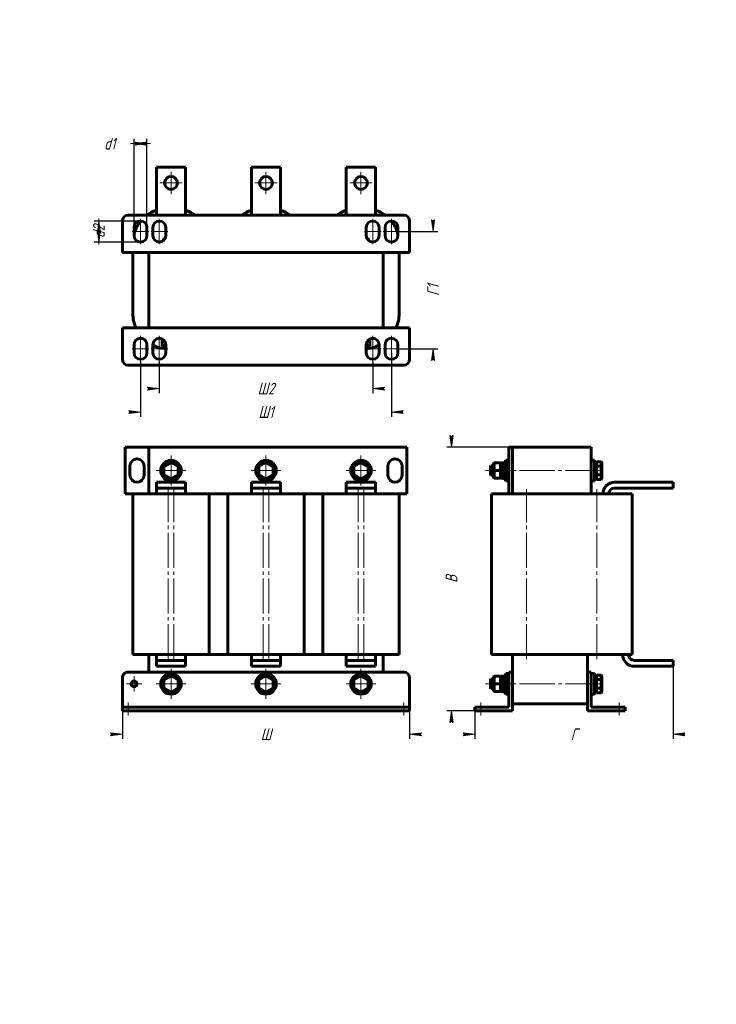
# Model space of a CAD drawing. Header units: millimetres. Extents: x 0 to 297, y 0 to 420.
import ezdxf

# ---------------------------------------------------------------- set-up
doc = ezdxf.new("R2010")
doc.units = ezdxf.units.MM
for name, pattern in [('K5LT_AXLED', [19.5, 15, -1.5, 1.5, -1.5]), ('K5LT_BASIC', [0]), ('K5LT_THIN', [0])]:
    doc.linetypes.add(name, pattern=pattern)
doc.layers.add('Системный слой', color=7, linetype='Continuous')
doc.styles.add('KDIMTEXTSTYLE', font='GOST_AU.SHX', dxfattribs={"width": 0.96, "oblique": 15, "height": 5})
doc.dimstyles.new('KDIMSTYLE (0.50)', dxfattribs={"dimtxt": 5, "dimasz": 1, "dimexe": 2, "dimexo": 0, "dimgap": 1, "dimtad": 1, "dimlfac": 2, "dimtxsty": 'KDIMTEXTSTYLE', "dimsah": 1, "dimcen": 0, "dimdle": 1, "dimadec": 0, "dimazin": 0, "dimtfac": 0.667, "dimtmove": 0, "dimatfit": 3, "dimfxl": 1, "dimtvp": 1, "dimtolj": 1, "dimtzin": 0, "dimarcsym": 0})

# ---------------------------------------------------------------- blocks, each defined once
blk = doc.blocks.new('U0')
at = {"layer": 'Системный слой', "color": 150, "linetype": 'K5LT_BASIC', "lineweight": 60, "true_color": 0x0080ff}
for p, q in [((80.76019879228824, 217.6789287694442), (88.76019879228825, 217.6789287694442)), ((121.2601987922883, 217.6789287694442), (129.2601987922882, 217.6789287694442)), ((161.7601987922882, 217.6789287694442), (165.0101987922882, 217.6789287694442))]:
    blk.add_line(p, q, dxfattribs=at)
blk = doc.blocks.new('U1')
at = {"layer": 'Системный слой', "color": 150, "linetype": 'K5LT_BASIC', "lineweight": 60, "true_color": 0x0080ff}
for p, q in [((80.76019879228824, 149.1789287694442), (88.76019879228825, 149.1789287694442)), ((121.2601987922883, 149.1789287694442), (129.2601987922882, 149.1789287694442))]:
    blk.add_line(p, q, dxfattribs=at)
blk = doc.blocks.new('U2')
at = {"layer": 'Системный слой', "color": 30, "linetype": 'K5LT_AXLED', "lineweight": 18, "true_color": 0xff8000}
for q in [(48.76019879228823, 139.9289287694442), (45.51019879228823, 136.6789287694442), (52.01019879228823, 136.6789287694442), (48.76019879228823, 133.4289287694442)]:
    blk.add_line((48.76019879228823, 136.6789287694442), q, dxfattribs=at)
blk = doc.blocks.new('U3')
at = {"layer": 'Системный слой', "color": 30, "linetype": 'K5LT_AXLED', "lineweight": 18, "true_color": 0xff8000}
for q in [(64.5101987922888, 143.0539287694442), (58.13519879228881, 136.6789287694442), (70.8851987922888, 136.6789287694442), (64.5101987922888, 130.3039287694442)]:
    blk.add_line((64.5101987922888, 136.6789287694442), q, dxfattribs=at)
blk = doc.blocks.new('U4')
at = {"layer": 'Системный слой', "color": 30, "linetype": 'K5LT_AXLED', "lineweight": 18, "true_color": 0xff8000}
for q in [(64.51019879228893, 234.0539287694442), (58.13519879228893, 227.6789287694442), (70.88519879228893, 227.6789287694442), (64.51019879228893, 221.3039287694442)]:
    blk.add_line((64.51019879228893, 227.6789287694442), q, dxfattribs=at)
blk = doc.blocks.new('U5')
at = {"layer": 'Системный слой', "color": 30, "linetype": 'K5LT_AXLED', "lineweight": 18, "true_color": 0xff8000}
for q in [(105.0101987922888, 143.0539287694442), (98.63519879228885, 136.6789287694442), (111.3851987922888, 136.6789287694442), (105.0101987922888, 130.3039287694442)]:
    blk.add_line((105.0101987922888, 136.6789287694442), q, dxfattribs=at)
blk = doc.blocks.new('U6')
at = {"layer": 'Системный слой', "color": 30, "linetype": 'K5LT_AXLED', "lineweight": 18, "true_color": 0xff8000}
for q in [(105.010198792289, 234.0539287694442), (98.63519879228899, 227.6789287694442), (111.385198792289, 227.6789287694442), (105.010198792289, 221.3039287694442)]:
    blk.add_line((105.010198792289, 227.6789287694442), q, dxfattribs=at)
blk = doc.blocks.new('U7')
at = {"layer": 'Системный слой', "color": 30, "linetype": 'K5LT_AXLED', "lineweight": 18, "true_color": 0xff8000}
for q in [(145.5101987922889, 143.0539287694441), (139.1351987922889, 136.6789287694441), (151.8851987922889, 136.6789287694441), (145.5101987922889, 130.3039287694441)]:
    blk.add_line((145.5101987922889, 136.6789287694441), q, dxfattribs=at)
blk = doc.blocks.new('U8')
at = {"layer": 'Системный слой', "color": 30, "linetype": 'K5LT_AXLED', "lineweight": 18, "true_color": 0xff8000}
for q in [(145.510198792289, 234.0539287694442), (139.135198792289, 227.6789287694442), (151.885198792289, 227.6789287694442), (145.510198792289, 221.3039287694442)]:
    blk.add_line((145.510198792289, 227.6789287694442), q, dxfattribs=at)
blk = doc.blocks.new('KDIMARROW_01')
at = {"layer": 'Системный слой'}
blk.add_hatch(color=0, dxfattribs=at).paths.add_polyline_path([(0, 0), (-5, 0.658262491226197), (-4.5, 5.51091059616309e-16), (-5, -0.6582624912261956)])
at = {"layer": 'Системный слой', "color": 0, "linetype": 'K5LT_THIN', "lineweight": 18}
for p, q in [((-4.5, 5.51091059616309e-16), (-5, 0.658262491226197)), ((-5, 0.658262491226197), (0, 0)), ((0, 0), (-5, -0.6582624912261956)), ((-5, -0.6582624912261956), (-4.5, 5.51091059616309e-16)), ((0, 0), (-1, 0))]:
    blk.add_line(p, q, dxfattribs=at)
blk = doc.blocks.new('U9')
at = {"layer": 'Системный слой', "color": 150, "linetype": 'K5LT_BASIC', "lineweight": 60, "true_color": 0x0080ff}
for p, q in [((205.4080785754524, 139.7600071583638), (205.311592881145, 139.4261073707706)), ((205.9491207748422, 140.0514875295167), (205.4080785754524, 139.7600071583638)), ((206.4840670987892, 139.7278587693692), (205.9491207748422, 140.0514875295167)), ((206.5615928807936, 139.4260863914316), (206.4840670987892, 139.7278587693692))]:
    blk.add_line(p, q, dxfattribs=at)
blk = doc.blocks.new('U10')
at = {"layer": 'Системный слой', "color": 150, "linetype": 'K5LT_BASIC', "lineweight": 60, "true_color": 0x0080ff}
for p, q in [((205.4080785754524, 139.7600071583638), (205.311592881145, 139.4261073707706)), ((205.9491207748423, 140.0514875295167), (205.4080785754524, 139.7600071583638)), ((206.4840670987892, 139.7278587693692), (205.9491207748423, 140.0514875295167)), ((206.5615928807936, 139.4260863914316), (206.4840670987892, 139.7278587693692))]:
    blk.add_line(p, q, dxfattribs=at)
blk = doc.blocks.new('U11')
at = {"layer": 'Системный слой', "color": 150, "linetype": 'K5LT_BASIC', "lineweight": 60, "true_color": 0x0080ff}
for p, q in [((205.9491207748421, 231.0514875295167), (205.4080785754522, 230.7600071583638)), ((206.484067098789, 230.7278587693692), (205.9491207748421, 231.0514875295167)), ((205.4080785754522, 230.7600071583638), (205.3115928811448, 230.4261073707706)), ((206.5615928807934, 230.4260863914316), (206.484067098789, 230.7278587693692))]:
    blk.add_line(p, q, dxfattribs=at)
blk = doc.blocks.new('U12')
at = {"layer": 'Системный слой', "color": 150, "linetype": 'K5LT_BASIC', "lineweight": 60, "true_color": 0x0080ff}
for p, q in [((205.9491207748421, 231.0514875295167), (205.4080785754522, 230.7600071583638)), ((206.484067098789, 230.7278587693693), (205.9491207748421, 231.0514875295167)), ((205.4080785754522, 230.7600071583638), (205.3115928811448, 230.4261073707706)), ((206.5615928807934, 230.4260863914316), (206.484067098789, 230.7278587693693))]:
    blk.add_line(p, q, dxfattribs=at)
blk = doc.blocks.new('U13')
at = {"layer": 'Системный слой', "color": 150, "linetype": 'K5LT_BASIC', "lineweight": 60, "true_color": 0x0080ff}
for p, q in [((201.1115928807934, 217.6789287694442), (208.6115928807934, 217.6789287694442)), ((210.1115928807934, 217.6789287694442), (216.1115928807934, 217.6789287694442))]:
    blk.add_line(p, q, dxfattribs=at)
blk = doc.blocks.new('U14')
at = {"layer": 'Системный слой', "color": 150, "linetype": 'K5LT_BASIC', "lineweight": 60, "true_color": 0x0080ff}
for start, end in [(53.13010235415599, 70.52877936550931), (14.83511158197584, 39.27914727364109)]:
    blk.add_arc((146.7601987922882, 324.6259179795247), 15, start, end, dxfattribs=at)
blk = doc.blocks.new('U15')
at = {"layer": 'Системный слой', "color": 150, "linetype": 'K5LT_BASIC', "lineweight": 60, "true_color": 0x0080ff}
for start, end in [(336.4218215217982, 0), (309.9124966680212, 313.2202426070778), (273.8225537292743, 295.6792886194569)]:
    blk.add_arc((146.7601987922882, 294.6259179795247), 15, start, end, dxfattribs=at)
blk = doc.blocks.new('U16')
at = {"layer": 'Системный слой', "color": 150, "linetype": 'K5LT_BASIC', "lineweight": 60, "true_color": 0x0080ff}
for start, end in [(109.4712206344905, 126.869897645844), (140.7208527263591, 165.1648884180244)]:
    blk.add_arc((63.26019879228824, 324.6259179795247), 15, start, end, dxfattribs=at)
blk = doc.blocks.new('U17')
at = {"layer": 'Системный слой', "color": 150, "linetype": 'K5LT_BASIC', "lineweight": 60, "true_color": 0x0080ff}
for start, end in [(180, 203.5781784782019), (226.7797573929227, 230.0875033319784), (244.3207113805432, 266.1774462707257)]:
    blk.add_arc((63.26019879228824, 294.6259179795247), 15, start, end, dxfattribs=at)
blk = doc.blocks.new('U18')
at = {"layer": 'Системный слой', "color": 30, "linetype": 'K5LT_AXLED', "lineweight": 18, "true_color": 0xff8000}
for q in [(64.51019879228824, 355.1259179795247), (59.76019879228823, 350.3759179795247), (69.26019879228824, 350.3759179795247), (64.51019879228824, 345.6259179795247)]:
    blk.add_line((64.51019879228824, 350.3759179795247), q, dxfattribs=at)
blk = doc.blocks.new('U19')
at = {"layer": 'Системный слой', "color": 30, "linetype": 'K5LT_AXLED', "lineweight": 18, "true_color": 0xff8000}
for q in [(105.0101987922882, 355.1259179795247), (100.2601987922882, 350.3759179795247), (109.7601987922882, 350.3759179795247), (105.0101987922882, 345.6259179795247)]:
    blk.add_line((105.0101987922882, 350.3759179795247), q, dxfattribs=at)
blk = doc.blocks.new('U20')
at = {"layer": 'Системный слой', "color": 30, "linetype": 'K5LT_AXLED', "lineweight": 18, "true_color": 0xff8000}
for q in [(145.5101987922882, 355.1259179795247), (140.7601987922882, 350.3759179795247), (150.2601987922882, 350.3759179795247), (145.5101987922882, 345.6259179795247)]:
    blk.add_line((145.5101987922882, 350.3759179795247), q, dxfattribs=at)
blk = doc.blocks.new('KDIMARROW_02')
at = {"layer": 'Системный слой'}
blk.add_hatch(color=0, dxfattribs=at).paths.add_polyline_path([(4.5, -5.51091059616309e-16), (5, 0.6582624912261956), (0, 0), (5, -0.658262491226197)])
at = {"layer": 'Системный слой', "color": 0, "linetype": 'K5LT_THIN', "lineweight": 18}
for p, q in [((0, 0), (-1, 0)), ((5, 0.6582624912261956), (0, 0)), ((0, 0), (5, -0.658262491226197)), ((0, 0), (7, -8.572527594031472e-16)), ((4.5, -5.51091059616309e-16), (5, 0.6582624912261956)), ((5, -0.658262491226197), (4.5, -5.51091059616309e-16))]:
    blk.add_line(p, q, dxfattribs=at)

msp = doc.modelspace()

# ---------------------------------------------------------------- linework, layer by layer
at = {"layer": 'Системный слой', "color": 150, "linetype": 'K5LT_BASIC', "lineweight": 60, "true_color": 0x0080ff}
for p, q in [((58.26019879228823, 357.1259179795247), (70.76019879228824, 357.1259179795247)), ((58.26019879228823, 340.6259179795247), (58.26019879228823, 357.1259179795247)), ((70.76019879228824, 357.1259179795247), (70.76019879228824, 340.6259179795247)), ((98.76019879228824, 357.1259179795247), (111.2601987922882, 357.1259179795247)), ((98.76019879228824, 340.6259179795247), (98.76019879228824, 357.1259179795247)), ((111.2601987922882, 357.1259179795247), (111.2601987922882, 340.6259179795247)), ((139.2601987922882, 357.1259179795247), (151.7601987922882, 357.1259179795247)), ((139.2601987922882, 340.6259179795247), (139.2601987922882, 357.1259179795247)), ((151.7601987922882, 357.1259179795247), (151.7601987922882, 340.6259179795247)), ((58.26019879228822, 336.6259179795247), (58.26019879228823, 340.6259179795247)), ((70.76019879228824, 340.6259179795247), (70.76019879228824, 336.6259179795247)), ((98.76019879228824, 336.6259179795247), (98.76019879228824, 340.6259179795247)), ((111.2601987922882, 340.6259179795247), (111.2601987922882, 336.6259179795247)), ((139.2601987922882, 336.6259179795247), (139.2601987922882, 340.6259179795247)), ((151.7601987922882, 340.6259179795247), (151.7601987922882, 336.6259179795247)), ((46.26019879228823, 336.6259179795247), (163.7601987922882, 336.6259179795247)), ((43.76019879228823, 320.6259179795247), (43.76019879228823, 334.1259179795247)), ((166.2601987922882, 334.1259179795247), (166.2601987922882, 320.6259179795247)), ((48.76019879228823, 327.8759179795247), (48.76019879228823, 331.3759179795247)), ((54.26019879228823, 331.3759179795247), (54.26019879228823, 327.8759179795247)), ((56.76019879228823, 327.8759179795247), (56.76019879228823, 331.3759179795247)), ((62.26019879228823, 331.3759179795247), (62.26019879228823, 327.8759179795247)), ((147.7601987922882, 327.8759179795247), (147.7601987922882, 331.3759179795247)), ((153.2601987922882, 331.3759179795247), (153.2601987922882, 327.8759179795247)), ((155.7601987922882, 327.8759179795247), (155.7601987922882, 331.3759179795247)), ((161.2601987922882, 331.3759179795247), (161.2601987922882, 327.8759179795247)), ((61.26019879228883, 326.4259179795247), (61.51019879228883, 326.6759179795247)), ((61.26019879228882, 325.7545976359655), (61.26019879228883, 326.4259179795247)), ((61.26019879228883, 326.4259179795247), (61.84686308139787, 326.4259179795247)), ((61.51019879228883, 326.6759179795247), (61.98456739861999, 326.6759179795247)), ((148.0358301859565, 326.6759179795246), (148.5101987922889, 326.6759179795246)), ((148.1735345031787, 326.4259179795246), (148.7601987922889, 326.4259179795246)), ((148.7601987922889, 326.4259179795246), (148.5101987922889, 326.6759179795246)), ((148.7601987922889, 325.7545976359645), (148.7601987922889, 326.4259179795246)), ((166.2601987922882, 320.6259179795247), (43.76019879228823, 320.6259179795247)), ((48.26019879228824, 294.6259179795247), (48.26019879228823, 320.6259179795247)), ((55.01019879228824, 288.6259179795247), (55.01019879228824, 320.6259179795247)), ((155.0101987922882, 320.6259179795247), (155.0101987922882, 288.6259179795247)), ((161.7601987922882, 320.6259179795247), (161.7601987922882, 294.6259179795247)), ((43.76019879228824, 288.6259179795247), (166.2601987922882, 288.6259179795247)), ((43.76019879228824, 275.1259179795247), (43.76019879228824, 288.6259179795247)), ((166.2601987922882, 288.6259179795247), (166.2601987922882, 275.1259179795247)), ((60.75742204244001, 283.5759179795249), (60.93386319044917, 283.7287204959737)), ((60.75742204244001, 280.8259179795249), (60.75742204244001, 283.5759179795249)), ((60.75742204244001, 283.5759179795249), (61.16019879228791, 283.5759179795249)), ((148.8601987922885, 283.5759179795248), (149.2629755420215, 283.5759179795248)), ((149.2629755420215, 283.5759179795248), (149.0865343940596, 283.7287204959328)), ((149.2629755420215, 280.8259179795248), (149.2629755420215, 283.5759179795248)), ((48.76019879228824, 277.8759179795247), (48.76019879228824, 281.3759179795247)), ((54.26019879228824, 281.3759179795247), (54.26019879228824, 277.8759179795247)), ((56.76019879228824, 277.8759179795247), (56.76019879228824, 281.3759179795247)), ((60.75742204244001, 280.8259179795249), (62.26019879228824, 280.8259179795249)), ((60.75742204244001, 280.8259179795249), (61.04609717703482, 280.5759179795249)), ((61.04609717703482, 280.5759179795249), (62.26019879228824, 280.5759179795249)), ((62.26019879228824, 281.3759179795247), (62.26019879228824, 277.8759179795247)), ((147.7601987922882, 277.8759179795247), (147.7601987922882, 281.3759179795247)), ((147.7601987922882, 280.8259179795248), (149.2629755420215, 280.8259179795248)), ((147.7601987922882, 280.5759179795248), (148.9743004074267, 280.5759179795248)), ((149.2629755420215, 280.8259179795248), (148.9743004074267, 280.5759179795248)), ((153.2601987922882, 281.3759179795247), (153.2601987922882, 277.8759179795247)), ((155.7601987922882, 277.8759179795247), (155.7601987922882, 281.3759179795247)), ((161.2601987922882, 281.3759179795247), (161.2601987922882, 277.8759179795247)), ((163.7601987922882, 272.6259179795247), (46.26019879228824, 272.6259179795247)), ((45.01019879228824, 237.6789287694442), (55.01019879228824, 237.6789287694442)), ((45.01019879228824, 217.6789287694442), (45.01019879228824, 237.6789287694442)), ((55.01019879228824, 237.6789287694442), (165.0101987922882, 237.6789287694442)), ((55.01019879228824, 217.6789287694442), (55.01019879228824, 237.6789287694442)), ((165.0101987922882, 217.6789287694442), (165.0101987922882, 237.6789287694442)), ((208.6115928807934, 217.6789287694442), (208.6115928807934, 237.6789287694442)), ((208.6115928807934, 237.6789287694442), (210.1115928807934, 237.6789287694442)), ((210.1115928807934, 237.6789287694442), (243.6115928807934, 237.6789287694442)), ((210.1115928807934, 217.6789287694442), (210.1115928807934, 237.6789287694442)), ((243.6115928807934, 217.6789287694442), (243.6115928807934, 237.6789287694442)), ((64.51019879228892, 231.4317055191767), (61.26019879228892, 229.5553171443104)), ((64.51019879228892, 231.1430303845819), (61.51019879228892, 229.4109795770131)), ((67.76019879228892, 229.5553171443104), (64.51019879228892, 231.4317055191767)), ((64.51019879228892, 231.4317055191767), (64.51019879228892, 231.1430303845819)), ((67.51019879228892, 229.4109795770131), (64.51019879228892, 231.1430303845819)), ((105.010198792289, 231.4317055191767), (101.760198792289, 229.5553171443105)), ((105.010198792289, 231.1430303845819), (102.010198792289, 229.4109795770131)), ((108.260198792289, 229.5553171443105), (105.010198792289, 231.4317055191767)), ((105.010198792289, 231.4317055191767), (105.010198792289, 231.1430303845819)), ((108.010198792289, 229.4109795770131), (105.010198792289, 231.1430303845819)), ((145.510198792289, 231.4317055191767), (142.260198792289, 229.5553171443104)), ((145.510198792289, 231.1430303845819), (142.510198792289, 229.4109795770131)), ((148.760198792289, 229.5553171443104), (145.510198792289, 231.4317055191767)), ((145.510198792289, 231.4317055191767), (145.510198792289, 231.1430303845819)), ((148.510198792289, 229.4109795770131), (145.510198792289, 231.1430303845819)), ((206.5615928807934, 231.5789287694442), (207.2115928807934, 231.5789287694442)), ((206.5615928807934, 231.5789287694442), (206.5615928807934, 223.7789287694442)), ((207.2115928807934, 232.0539287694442), (208.6115928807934, 232.0539287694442)), ((207.2115928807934, 232.0539287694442), (207.2115928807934, 223.3039287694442)), ((243.6115928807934, 232.0539287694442), (245.0115928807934, 232.0539287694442)), ((245.0115928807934, 232.0539287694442), (245.0115928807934, 223.3039287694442)), ((245.0115928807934, 231.5789287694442), (245.6615928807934, 231.5789287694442)), ((245.6615928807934, 231.5789287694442), (245.6615928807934, 223.7789287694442)), ((245.9115928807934, 231.4317055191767), (245.6615928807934, 231.1430303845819)), ((245.9115928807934, 231.4317055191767), (247.9115928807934, 231.4317055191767)), ((245.9115928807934, 231.4317055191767), (245.9115928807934, 229.5553171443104)), ((247.9115928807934, 231.4317055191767), (247.9115928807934, 229.5553171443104)), ((247.9115928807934, 231.4317055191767), (248.1615928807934, 231.1430303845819)), ((248.1615928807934, 231.1430303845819), (248.1615928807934, 229.4109795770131)), ((47.01019879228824, 229.6789287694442), (47.01019879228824, 225.6789287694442)), ((53.01019879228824, 225.6789287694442), (53.01019879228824, 229.6789287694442)), ((61.26019879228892, 229.5553171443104), (61.26019879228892, 225.8025403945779)), ((61.26019879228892, 229.5553171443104), (61.51019879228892, 229.4109795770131)), ((61.51019879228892, 229.4109795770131), (61.51019879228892, 225.9468779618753)), ((67.76019879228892, 229.5553171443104), (67.51019879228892, 229.4109795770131)), ((67.51019879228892, 225.9468779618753), (67.51019879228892, 229.4109795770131)), ((67.76019879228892, 225.8025403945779), (67.76019879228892, 229.5553171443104)), ((101.760198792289, 229.5553171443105), (101.760198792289, 225.8025403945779)), ((101.760198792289, 229.5553171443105), (102.010198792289, 229.4109795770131)), ((102.010198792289, 229.4109795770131), (102.010198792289, 225.9468779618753)), ((108.260198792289, 229.5553171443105), (108.010198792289, 229.4109795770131)), ((108.010198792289, 225.9468779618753), (108.010198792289, 229.4109795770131)), ((108.260198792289, 225.8025403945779), (108.260198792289, 229.5553171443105)), ((142.260198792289, 229.5553171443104), (142.260198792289, 225.8025403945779)), ((142.260198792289, 229.5553171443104), (142.510198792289, 229.4109795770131)), ((142.510198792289, 229.4109795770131), (142.510198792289, 225.9468779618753)), ((148.760198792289, 229.5553171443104), (148.510198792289, 229.4109795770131)), ((148.510198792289, 225.9468779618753), (148.510198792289, 229.4109795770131)), ((148.760198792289, 225.8025403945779), (148.760198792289, 229.5553171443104)), ((157.0101987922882, 229.6789287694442), (157.0101987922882, 225.6789287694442)), ((163.0101987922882, 225.6789287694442), (163.0101987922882, 229.6789287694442)), ((200.9115928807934, 229.6789287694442), (200.6615928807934, 229.4289287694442)), ((200.6615928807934, 229.4289287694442), (200.6615928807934, 225.9289287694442)), ((200.9115928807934, 229.6789287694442), (202.0615928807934, 229.6789287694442)), ((200.9115928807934, 229.6789287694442), (200.9115928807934, 225.6789287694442)), ((202.3115928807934, 230.9289287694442), (202.0615928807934, 230.6789287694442)), ((202.0615928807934, 230.6789287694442), (202.0615928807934, 227.6789287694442)), ((202.0615928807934, 227.6789287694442), (202.0615928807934, 224.6789287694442)), ((202.3115928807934, 227.6789287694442), (202.0615928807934, 227.6789287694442)), ((202.3115928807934, 230.9289287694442), (205.0615928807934, 230.9289287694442)), ((202.3115928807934, 230.9289287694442), (202.3115928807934, 227.6789287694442)), ((202.3115928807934, 227.6789287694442), (205.0615928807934, 227.6789287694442)), ((202.3115928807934, 227.6789287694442), (202.3115928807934, 224.4289287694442)), ((205.0615928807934, 230.9289287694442), (205.3115928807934, 230.6789287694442)), ((205.0615928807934, 230.9289287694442), (205.0615928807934, 227.6789287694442)), ((205.0615928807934, 227.6789287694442), (205.3115928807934, 227.6789287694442)), ((205.0615928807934, 227.6789287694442), (205.0615928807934, 224.4289287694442)), ((205.3115928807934, 230.6789287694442), (205.3115928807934, 227.6789287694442)), ((205.3115928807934, 227.6789287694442), (205.3115928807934, 224.6789287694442)), ((245.9115928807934, 229.5553171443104), (245.6615928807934, 229.4109795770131)), ((245.9115928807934, 229.5553171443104), (247.9115928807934, 229.5553171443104)), ((245.9115928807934, 229.5553171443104), (245.9115928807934, 225.8025403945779)), ((247.9115928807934, 229.5553171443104), (247.9115928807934, 225.8025403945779)), ((247.9115928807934, 229.5553171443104), (248.1615928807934, 229.4109795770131)), ((248.1615928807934, 229.4109795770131), (248.1615928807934, 225.9468779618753)), ((58.26019879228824, 222.6789287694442), (70.76019879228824, 222.6789287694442)), ((58.26019879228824, 220.1789287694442), (58.26019879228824, 222.6789287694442)), ((61.26019879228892, 225.8025403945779), (61.51019879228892, 225.9468779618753)), ((61.26019879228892, 225.8025403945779), (64.51019879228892, 223.9261520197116)), ((61.51019879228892, 225.9468779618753), (64.51019879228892, 224.2148271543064)), ((64.51019879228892, 224.2148271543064), (67.51019879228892, 225.9468779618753)), ((64.51019879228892, 223.9261520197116), (67.76019879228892, 225.8025403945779)), ((64.51019879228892, 223.9261520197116), (64.51019879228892, 224.2148271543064)), ((67.76019879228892, 225.8025403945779), (67.51019879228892, 225.9468779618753)), ((70.76019879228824, 220.1789287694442), (70.76019879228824, 222.6789287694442)), ((98.76019879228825, 222.6789287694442), (111.2601987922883, 222.6789287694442)), ((98.76019879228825, 220.1789287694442), (98.76019879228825, 222.6789287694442)), ((101.760198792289, 225.8025403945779), (102.010198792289, 225.9468779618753)), ((101.760198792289, 225.8025403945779), (105.010198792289, 223.9261520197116)), ((102.010198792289, 225.9468779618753), (105.010198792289, 224.2148271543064)), ((105.010198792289, 224.2148271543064), (108.010198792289, 225.9468779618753)), ((105.010198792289, 223.9261520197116), (108.260198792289, 225.8025403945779)), ((105.010198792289, 223.9261520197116), (105.010198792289, 224.2148271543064)), ((108.260198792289, 225.8025403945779), (108.010198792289, 225.9468779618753)), ((111.2601987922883, 220.1789287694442), (111.2601987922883, 222.6789287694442)), ((139.2601987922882, 222.6789287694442), (151.7601987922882, 222.6789287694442)), ((139.2601987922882, 220.1789287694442), (139.2601987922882, 222.6789287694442)), ((142.260198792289, 225.8025403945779), (142.510198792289, 225.9468779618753)), ((142.260198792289, 225.8025403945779), (145.510198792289, 223.9261520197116)), ((142.510198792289, 225.9468779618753), (145.510198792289, 224.2148271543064)), ((145.510198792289, 224.2148271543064), (148.510198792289, 225.9468779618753)), ((145.510198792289, 223.9261520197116), (148.760198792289, 225.8025403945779)), ((145.510198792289, 223.9261520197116), (145.510198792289, 224.2148271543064)), ((148.760198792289, 225.8025403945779), (148.510198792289, 225.9468779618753)), ((151.7601987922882, 220.1789287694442), (151.7601987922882, 222.6789287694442)), ((200.9115928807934, 225.6789287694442), (200.6615928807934, 225.9289287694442)), ((200.9115928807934, 225.6789287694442), (202.0615928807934, 225.6789287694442)), ((202.3115928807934, 224.4289287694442), (202.0615928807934, 224.6789287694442)), ((202.3115928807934, 224.4289287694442), (205.0615928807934, 224.4289287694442)), ((205.0615928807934, 224.4289287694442), (205.3115928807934, 224.6789287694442)), ((206.5615928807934, 223.7789287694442), (207.2115928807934, 223.7789287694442)), ((207.2115928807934, 223.3039287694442), (208.6115928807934, 223.3039287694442)), ((243.6115928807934, 223.3039287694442), (245.0115928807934, 223.3039287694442)), ((245.0115928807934, 223.7789287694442), (245.6615928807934, 223.7789287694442)), ((245.9115928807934, 225.8025403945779), (245.6615928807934, 225.9468779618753)), ((245.9115928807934, 223.9261520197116), (245.6615928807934, 224.2148271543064)), ((245.9115928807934, 225.8025403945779), (247.9115928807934, 225.8025403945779)), ((245.9115928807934, 225.8025403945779), (245.9115928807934, 223.9261520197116)), ((245.9115928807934, 223.9261520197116), (247.9115928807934, 223.9261520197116)), ((247.9115928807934, 225.8025403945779), (248.1615928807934, 225.9468779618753)), ((247.9115928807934, 225.8025403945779), (247.9115928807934, 223.9261520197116)), ((247.9115928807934, 223.9261520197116), (248.1615928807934, 224.2148271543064)), ((248.1615928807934, 225.9468779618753), (248.1615928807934, 224.2148271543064)), ((253.6115928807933, 222.6789287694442), (278.6115928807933, 222.6789287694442)), ((278.6115928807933, 220.1789287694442), (278.6115928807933, 222.6789287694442)), ((58.26019879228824, 220.1789287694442), (70.76019879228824, 220.1789287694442)), ((58.26019879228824, 217.6789287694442), (58.26019879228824, 220.1789287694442)), ((70.76019879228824, 220.1789287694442), (70.76019879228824, 217.6789287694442)), ((98.76019879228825, 220.1789287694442), (111.2601987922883, 220.1789287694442)), ((98.76019879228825, 217.6789287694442), (98.76019879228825, 220.1789287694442)), ((111.2601987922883, 220.1789287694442), (111.2601987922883, 217.6789287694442)), ((139.2601987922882, 220.1789287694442), (151.7601987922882, 220.1789287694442)), ((139.2601987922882, 217.6789287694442), (139.2601987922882, 220.1789287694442)), ((151.7601987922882, 220.1789287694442), (151.7601987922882, 217.6789287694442)), ((253.6115928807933, 220.1789287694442), (278.6115928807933, 220.1789287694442)), ((45.01019879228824, 217.6789287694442), (48.26019879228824, 217.6789287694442)), ((48.26019879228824, 217.6789287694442), (63.26019879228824, 217.6789287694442)), ((48.26019879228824, 149.1789287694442), (48.26019879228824, 217.6789287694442)), ((63.26019879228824, 217.6789287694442), (65.76019879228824, 217.6789287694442)), ((65.76019879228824, 217.6789287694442), (80.76019879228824, 217.6789287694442)), ((80.76019879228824, 149.1789287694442), (80.76019879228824, 217.6789287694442)), ((88.76019879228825, 217.6789287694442), (103.7601987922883, 217.6789287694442)), ((88.76019879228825, 149.1789287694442), (88.76019879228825, 217.6789287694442)), ((103.7601987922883, 217.6789287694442), (106.2601987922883, 217.6789287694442)), ((106.2601987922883, 217.6789287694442), (121.2601987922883, 217.6789287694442)), ((121.2601987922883, 149.1789287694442), (121.2601987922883, 217.6789287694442)), ((129.2601987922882, 217.6789287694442), (144.2601987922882, 217.6789287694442)), ((129.2601987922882, 149.1789287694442), (129.2601987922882, 217.6789287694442)), ((144.2601987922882, 217.6789287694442), (146.7601987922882, 217.6789287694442)), ((146.7601987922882, 217.6789287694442), (161.7601987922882, 217.6789287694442)), ((161.7601987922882, 149.1789287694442), (161.7601987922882, 217.6789287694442)), ((201.1115928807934, 149.1789287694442), (201.1115928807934, 217.6789287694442)), ((208.6115928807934, 217.6789287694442), (210.1115928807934, 217.6789287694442)), ((216.1115928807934, 217.6789287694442), (246.1115928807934, 217.6789287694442)), ((246.1115928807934, 217.6789287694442), (261.1115928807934, 217.6789287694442)), ((261.1115928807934, 149.1789287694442), (261.1115928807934, 217.6789287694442)), ((48.26019879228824, 149.1789287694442), (63.26019879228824, 149.1789287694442)), ((55.01019879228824, 141.6789287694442), (55.01019879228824, 149.1789287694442)), ((58.26019879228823, 146.6789287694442), (58.26019879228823, 149.1789287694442)), ((63.26019879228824, 149.1789287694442), (65.76019879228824, 149.1789287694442)), ((65.76019879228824, 149.1789287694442), (80.76019879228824, 149.1789287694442)), ((70.76019879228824, 149.1789287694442), (70.76019879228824, 146.6789287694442)), ((88.76019879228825, 149.1789287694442), (103.7601987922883, 149.1789287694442)), ((98.76019879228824, 146.6789287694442), (98.76019879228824, 149.1789287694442)), ((103.7601987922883, 149.1789287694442), (106.2601987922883, 149.1789287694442)), ((106.2601987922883, 149.1789287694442), (121.2601987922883, 149.1789287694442)), ((111.2601987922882, 149.1789287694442), (111.2601987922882, 146.6789287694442)), ((129.2601987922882, 149.1789287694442), (144.2601987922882, 149.1789287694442)), ((139.2601987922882, 146.6789287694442), (139.2601987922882, 149.1789287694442)), ((144.2601987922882, 149.1789287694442), (146.7601987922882, 149.1789287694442)), ((146.7601987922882, 149.1789287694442), (161.7601987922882, 149.1789287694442)), ((151.7601987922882, 149.1789287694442), (151.7601987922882, 146.6789287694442)), ((155.0101987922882, 141.6789287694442), (155.0101987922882, 149.1789287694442)), ((201.1115928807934, 149.1789287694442), (216.1115928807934, 149.1789287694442)), ((210.1115928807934, 141.6789287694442), (210.1115928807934, 149.1789287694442)), ((216.1115928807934, 149.1789287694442), (246.1115928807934, 149.1789287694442)), ((242.1115928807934, 141.6789287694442), (242.1115928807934, 149.1789287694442)), ((246.1115928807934, 149.1789287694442), (261.1115928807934, 149.1789287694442)), ((58.26019879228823, 146.6789287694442), (70.76019879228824, 146.6789287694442)), ((58.26019879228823, 144.1789287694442), (58.26019879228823, 146.6789287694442)), ((58.26019879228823, 144.1789287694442), (70.76019879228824, 144.1789287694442)), ((70.76019879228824, 144.1789287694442), (70.76019879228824, 146.6789287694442)), ((98.76019879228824, 146.6789287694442), (111.2601987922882, 146.6789287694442)), ((98.76019879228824, 144.1789287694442), (98.76019879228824, 146.6789287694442)), ((98.76019879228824, 144.1789287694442), (111.2601987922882, 144.1789287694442)), ((111.2601987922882, 144.1789287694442), (111.2601987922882, 146.6789287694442)), ((139.2601987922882, 146.6789287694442), (151.7601987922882, 146.6789287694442)), ((139.2601987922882, 144.1789287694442), (139.2601987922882, 146.6789287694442)), ((139.2601987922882, 144.1789287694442), (151.7601987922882, 144.1789287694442)), ((151.7601987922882, 144.1789287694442), (151.7601987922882, 146.6789287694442)), ((262.1115928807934, 146.6789287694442), (278.6115928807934, 146.6789287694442)), ((262.1115928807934, 144.1789287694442), (278.6115928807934, 144.1789287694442)), ((278.6115928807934, 144.1789287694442), (278.6115928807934, 146.6789287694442)), ((43.76019879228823, 126.6789287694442), (43.76019879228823, 139.1789287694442)), ((46.26019879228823, 141.6789287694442), (163.7601987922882, 141.6789287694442)), ((64.51019879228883, 140.4317055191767), (61.26019879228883, 138.5553171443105)), ((64.51019879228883, 140.1430303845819), (61.51019879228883, 138.4109795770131)), ((67.76019879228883, 138.5553171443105), (64.51019879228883, 140.4317055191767)), ((64.51019879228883, 140.4317055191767), (64.51019879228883, 140.1430303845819)), ((67.51019879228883, 138.4109795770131), (64.51019879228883, 140.1430303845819)), ((105.0101987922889, 140.4317055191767), (101.7601987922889, 138.5553171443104)), ((105.0101987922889, 140.1430303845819), (102.0101987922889, 138.410979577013)), ((108.2601987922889, 138.5553171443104), (105.0101987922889, 140.4317055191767)), ((105.0101987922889, 140.4317055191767), (105.0101987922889, 140.1430303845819)), ((108.0101987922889, 138.410979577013), (105.0101987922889, 140.1430303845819)), ((145.5101987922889, 140.4317055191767), (142.2601987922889, 138.5553171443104)), ((145.5101987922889, 140.1430303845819), (142.5101987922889, 138.410979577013)), ((148.7601987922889, 138.5553171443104), (145.5101987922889, 140.4317055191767)), ((145.5101987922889, 140.4317055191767), (145.5101987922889, 140.1430303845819)), ((148.5101987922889, 138.410979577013), (145.5101987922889, 140.1430303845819)), ((166.2601987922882, 126.6789287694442), (166.2601987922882, 139.1789287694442)), ((200.9115928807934, 138.6789287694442), (200.6615928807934, 138.4289287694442)), ((200.9115928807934, 138.6789287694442), (202.0615928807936, 138.6789287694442)), ((200.9115928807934, 138.6789287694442), (200.9115928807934, 134.6789287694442)), ((202.3115928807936, 139.9289287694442), (202.0615928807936, 139.6789287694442)), ((202.0615928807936, 139.6789287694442), (202.0615928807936, 136.6789287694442)), ((202.3115928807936, 139.9289287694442), (205.0615928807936, 139.9289287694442)), ((202.3115928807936, 139.9289287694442), (202.3115928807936, 136.6789287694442)), ((205.0615928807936, 139.9289287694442), (205.3115928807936, 139.6789287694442)), ((205.0615928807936, 139.9289287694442), (205.0615928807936, 136.6789287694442)), ((205.3115928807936, 139.6789287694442), (205.3115928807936, 136.6789287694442)), ((206.5615928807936, 140.5789287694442), (207.2115928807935, 140.5789287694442)), ((206.5615928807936, 140.5789287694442), (206.5615928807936, 132.7789287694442)), ((207.2115928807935, 141.0539287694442), (208.6115928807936, 141.0539287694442)), ((207.2115928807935, 141.0539287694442), (207.2115928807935, 132.3039287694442)), ((208.6115928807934, 139.1789287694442), (208.6115928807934, 141.6789287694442)), ((208.6115928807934, 141.6789287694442), (210.1115928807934, 141.6789287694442)), ((208.6115928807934, 126.6789287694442), (208.6115928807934, 139.1789287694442)), ((210.1115928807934, 141.6789287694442), (210.1115928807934, 139.1789287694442)), ((210.1115928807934, 125.1789287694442), (210.1115928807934, 139.1789287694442)), ((242.1115928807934, 139.1789287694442), (242.1115928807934, 141.6789287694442)), ((242.1115928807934, 141.6789287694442), (243.6115928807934, 141.6789287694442)), ((242.1115928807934, 125.1789287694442), (242.1115928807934, 139.1789287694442)), ((243.6115928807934, 141.6789287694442), (243.6115928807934, 139.1789287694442)), ((243.6115928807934, 141.0539287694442), (245.0115928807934, 141.0539287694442)), ((243.6115928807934, 126.6789287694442), (243.6115928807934, 139.1789287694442)), ((245.0115928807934, 141.0539287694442), (245.0115928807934, 132.3039287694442)), ((245.0115928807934, 140.5789287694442), (245.6615928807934, 140.5789287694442)), ((245.6615928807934, 140.5789287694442), (245.6615928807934, 132.7789287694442)), ((245.9115928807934, 140.4317055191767), (245.6615928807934, 140.1430303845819)), ((245.9115928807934, 140.4317055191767), (247.9115928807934, 140.4317055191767)), ((245.9115928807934, 140.4317055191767), (245.9115928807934, 138.5553171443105)), ((247.9115928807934, 140.4317055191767), (247.9115928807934, 138.5553171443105)), ((247.9115928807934, 140.4317055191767), (248.1615928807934, 140.1430303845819)), ((248.1615928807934, 140.1430303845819), (248.1615928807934, 138.4109795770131)), ((61.26019879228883, 138.5553171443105), (61.26019879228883, 134.8025403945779)), ((61.26019879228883, 138.5553171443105), (61.51019879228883, 138.4109795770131)), ((61.26019879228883, 134.8025403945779), (61.51019879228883, 134.9468779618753)), ((61.26019879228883, 134.8025403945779), (64.51019879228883, 132.9261520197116)), ((61.51019879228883, 138.4109795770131), (61.51019879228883, 134.9468779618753)), ((61.51019879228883, 134.9468779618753), (64.51019879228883, 133.2148271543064)), ((64.51019879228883, 133.2148271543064), (67.51019879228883, 134.9468779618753)), ((64.51019879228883, 132.9261520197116), (67.76019879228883, 134.8025403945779)), ((67.76019879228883, 138.5553171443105), (67.51019879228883, 138.4109795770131)), ((67.51019879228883, 134.9468779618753), (67.51019879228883, 138.4109795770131)), ((67.76019879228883, 134.8025403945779), (67.51019879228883, 134.9468779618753)), ((67.76019879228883, 134.8025403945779), (67.76019879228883, 138.5553171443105)), ((101.7601987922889, 138.5553171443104), (101.7601987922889, 134.8025403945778)), ((101.7601987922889, 138.5553171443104), (102.0101987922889, 138.410979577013)), ((101.7601987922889, 134.8025403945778), (102.0101987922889, 134.9468779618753)), ((101.7601987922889, 134.8025403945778), (105.0101987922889, 132.9261520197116)), ((102.0101987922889, 138.410979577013), (102.0101987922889, 134.9468779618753)), ((102.0101987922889, 134.9468779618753), (105.0101987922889, 133.2148271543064)), ((105.0101987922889, 133.2148271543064), (108.0101987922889, 134.9468779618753)), ((105.0101987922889, 132.9261520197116), (108.2601987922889, 134.8025403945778)), ((108.2601987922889, 138.5553171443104), (108.0101987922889, 138.410979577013)), ((108.0101987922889, 134.9468779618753), (108.0101987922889, 138.410979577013)), ((108.2601987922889, 134.8025403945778), (108.0101987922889, 134.9468779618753)), ((108.2601987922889, 134.8025403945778), (108.2601987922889, 138.5553171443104)), ((142.2601987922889, 138.5553171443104), (142.2601987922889, 134.8025403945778)), ((142.2601987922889, 138.5553171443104), (142.5101987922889, 138.410979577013)), ((142.2601987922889, 134.8025403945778), (142.5101987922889, 134.9468779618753)), ((142.2601987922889, 134.8025403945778), (145.5101987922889, 132.9261520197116)), ((142.5101987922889, 138.410979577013), (142.5101987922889, 134.9468779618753)), ((142.5101987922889, 134.9468779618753), (145.5101987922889, 133.2148271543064)), ((145.5101987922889, 133.2148271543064), (148.5101987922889, 134.9468779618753)), ((145.5101987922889, 132.9261520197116), (148.7601987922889, 134.8025403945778)), ((148.7601987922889, 138.5553171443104), (148.5101987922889, 138.410979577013)), ((148.5101987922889, 134.9468779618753), (148.5101987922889, 138.410979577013)), ((148.7601987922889, 134.8025403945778), (148.5101987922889, 134.9468779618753)), ((148.7601987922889, 134.8025403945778), (148.7601987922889, 138.5553171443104)), ((200.6615928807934, 138.4289287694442), (200.6615928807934, 134.9289287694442)), ((200.9115928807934, 134.6789287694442), (200.6615928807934, 134.9289287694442)), ((200.9115928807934, 134.6789287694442), (202.0615928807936, 134.6789287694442)), ((202.0615928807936, 136.6789287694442), (202.0615928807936, 133.6789287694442)), ((202.3115928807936, 136.6789287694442), (202.0615928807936, 136.6789287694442)), ((202.3115928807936, 136.6789287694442), (205.0615928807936, 136.6789287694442)), ((202.3115928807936, 136.6789287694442), (202.3115928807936, 133.4289287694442)), ((205.0615928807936, 136.6789287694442), (205.3115928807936, 136.6789287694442)), ((205.0615928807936, 136.6789287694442), (205.0615928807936, 133.4289287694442)), ((205.3115928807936, 136.6789287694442), (205.3115928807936, 133.6789287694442)), ((245.9115928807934, 138.5553171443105), (245.6615928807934, 138.4109795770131)), ((245.9115928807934, 134.8025403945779), (245.6615928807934, 134.9468779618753)), ((245.9115928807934, 138.5553171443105), (247.9115928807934, 138.5553171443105)), ((245.9115928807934, 138.5553171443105), (245.9115928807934, 134.8025403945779)), ((245.9115928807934, 134.8025403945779), (247.9115928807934, 134.8025403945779)), ((245.9115928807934, 134.8025403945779), (245.9115928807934, 132.9261520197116)), ((247.9115928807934, 138.5553171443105), (247.9115928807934, 134.8025403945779)), ((247.9115928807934, 138.5553171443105), (248.1615928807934, 138.4109795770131)), ((247.9115928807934, 134.8025403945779), (248.1615928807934, 134.9468779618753)), ((247.9115928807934, 134.8025403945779), (247.9115928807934, 132.9261520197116)), ((248.1615928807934, 138.4109795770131), (248.1615928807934, 134.9468779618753)), ((248.1615928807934, 134.9468779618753), (248.1615928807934, 133.2148271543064)), ((64.51019879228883, 132.9261520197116), (64.51019879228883, 133.2148271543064)), ((105.0101987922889, 132.9261520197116), (105.0101987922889, 133.2148271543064)), ((145.5101987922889, 132.9261520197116), (145.5101987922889, 133.2148271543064)), ((202.3115928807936, 133.4289287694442), (202.0615928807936, 133.6789287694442)), ((202.3115928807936, 133.4289287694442), (205.0615928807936, 133.4289287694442)), ((205.0615928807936, 133.4289287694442), (205.3115928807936, 133.6789287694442)), ((206.5615928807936, 132.7789287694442), (207.2115928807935, 132.7789287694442)), ((207.2115928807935, 132.3039287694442), (208.6115928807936, 132.3039287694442)), ((243.6115928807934, 132.3039287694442), (245.0115928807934, 132.3039287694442)), ((245.0115928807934, 132.7789287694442), (245.6615928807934, 132.7789287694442)), ((245.9115928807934, 132.9261520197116), (245.6615928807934, 133.2148271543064)), ((245.9115928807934, 132.9261520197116), (247.9115928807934, 132.9261520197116)), ((247.9115928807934, 132.9261520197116), (248.1615928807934, 133.2148271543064)), ((43.76019879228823, 126.6789287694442), (46.26019879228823, 126.6789287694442)), ((43.76019879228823, 125.1789287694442), (43.76019879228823, 126.6789287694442)), ((46.26019879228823, 126.6789287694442), (163.7601987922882, 126.6789287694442)), ((163.7601987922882, 126.6789287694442), (166.2601987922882, 126.6789287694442)), ((166.2601987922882, 125.1789287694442), (166.2601987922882, 126.6789287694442)), ((194.1115928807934, 126.6789287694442), (196.6115928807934, 126.6789287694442)), ((194.1115928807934, 125.1789287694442), (194.1115928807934, 126.6789287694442)), ((196.6115928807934, 126.6789287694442), (208.6115928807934, 126.6789287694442)), ((210.1115928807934, 128.1789287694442), (242.1115928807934, 128.1789287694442)), ((243.6115928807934, 126.6789287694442), (255.6115928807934, 126.6789287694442)), ((255.6115928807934, 126.6789287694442), (258.1115928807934, 126.6789287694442)), ((258.1115928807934, 125.1789287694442), (258.1115928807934, 126.6789287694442)), ((43.76019879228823, 125.1789287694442), (46.26019879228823, 125.1789287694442)), ((46.26019879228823, 125.1789287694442), (163.7601987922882, 125.1789287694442)), ((163.7601987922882, 125.1789287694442), (166.2601987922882, 125.1789287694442)), ((194.1115928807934, 125.1789287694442), (196.6115928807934, 125.1789287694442)), ((196.6115928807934, 125.1789287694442), (210.1115928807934, 125.1789287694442)), ((242.1115928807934, 125.1789287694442), (255.6115928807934, 125.1789287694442)), ((255.6115928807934, 125.1789287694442), (258.1115928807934, 125.1789287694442))]:
    msp.add_line(p, q, dxfattribs=at)
at = {"layer": 'Системный слой', "color": 30, "linetype": 'K5LT_AXLED', "lineweight": 18, "true_color": 0xff8000}
for p, q in [((51.51019879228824, 335.0845558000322), (51.51019879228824, 324.1966705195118)), ((59.51019879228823, 335.0845558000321), (59.51019879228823, 324.1966705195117)), ((150.5101987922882, 335.0845558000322), (150.5101987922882, 324.1966705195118)), ((158.5101987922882, 335.0845558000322), (158.5101987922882, 324.1966705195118)), ((47.98369146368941, 329.6259179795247), (55.12462370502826, 329.6259179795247)), ((55.9836914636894, 329.6259179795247), (63.12462370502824, 329.6259179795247)), ((146.9836914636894, 329.6259179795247), (154.1246237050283, 329.6259179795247)), ((154.9836914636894, 329.6259179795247), (162.1246237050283, 329.6259179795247)), ((51.51019879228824, 285.0845558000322), (51.51019879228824, 274.1966705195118)), ((59.51019879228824, 285.0845558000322), (59.51019879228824, 274.1966705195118)), ((150.5101987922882, 285.0845558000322), (150.5101987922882, 274.1966705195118)), ((158.5101987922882, 285.0845558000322), (158.5101987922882, 274.1966705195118)), ((47.98369146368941, 279.6259179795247), (55.12462370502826, 279.6259179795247)), ((55.98369146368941, 279.6259179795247), (63.12462370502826, 279.6259179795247)), ((146.9836914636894, 279.6259179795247), (154.1246237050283, 279.6259179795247)), ((154.9836914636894, 279.6259179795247), (162.1246237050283, 279.6259179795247)), ((247.6615928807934, 227.6789287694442), (198.6615928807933, 227.6789287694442)), ((204.5615928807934, 227.6789287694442), (207.2115928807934, 227.6789287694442)), ((207.2115928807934, 227.6789287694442), (210.6115928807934, 227.6789287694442)), ((241.6115928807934, 227.6789287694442), (245.0115928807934, 227.6789287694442)), ((245.0115928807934, 227.6789287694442), (247.6615928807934, 227.6789287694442)), ((63.26019879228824, 147.1789287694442), (63.26019879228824, 219.6789287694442)), ((65.76019879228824, 147.1789287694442), (65.76019879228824, 219.6789287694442)), ((103.7601987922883, 147.1789287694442), (103.7601987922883, 219.6789287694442)), ((106.2601987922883, 147.1789287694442), (106.2601987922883, 219.6789287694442)), ((144.2601987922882, 147.1789287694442), (144.2601987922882, 219.6789287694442)), ((146.7601987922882, 147.1789287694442), (146.7601987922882, 219.6789287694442)), ((216.1115928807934, 147.1789287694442), (216.1115928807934, 219.6789287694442)), ((246.1115928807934, 147.1789287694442), (246.1115928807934, 219.6789287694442)), ((247.6615928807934, 136.6789287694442), (198.6615928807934, 136.6789287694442)), ((204.5615928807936, 136.6789287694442), (207.2115928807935, 136.6789287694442)), ((207.2115928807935, 136.6789287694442), (210.6115928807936, 136.6789287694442)), ((241.6115928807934, 136.6789287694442), (245.0115928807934, 136.6789287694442)), ((245.0115928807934, 136.6789287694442), (247.6615928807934, 136.6789287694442)), ((46.26019879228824, 123.1789287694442), (46.26019879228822, 128.6789287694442)), ((163.7601987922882, 123.1789287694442), (163.7601987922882, 128.6789287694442)), ((196.6115928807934, 123.1789287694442), (196.6115928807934, 128.6789287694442)), ((255.6115928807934, 123.1789287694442), (255.6115928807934, 128.6789287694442))]:
    msp.add_line(p, q, dxfattribs=at)
at = {"layer": 'Системный слой', "color": 150, "linetype": 'K5LT_BASIC', "lineweight": 60, "true_color": 0x0080ff}
for centre, radius in [((64.51019879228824, 350.3759179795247), 2.75), ((105.0101987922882, 350.3759179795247), 2.75), ((145.5101987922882, 350.3759179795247), 2.75), ((64.51019879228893, 227.6789287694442), 4.375), ((64.51019879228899, 227.6789287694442), 3.9), ((105.010198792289, 227.6789287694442), 4.375), ((105.010198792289, 227.6789287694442), 3.9), ((145.510198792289, 227.6789287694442), 4.375), ((145.510198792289, 227.6789287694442), 3.9), ((64.5101987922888, 136.6789287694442), 4.375), ((64.51019879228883, 136.6789287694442), 3.9), ((105.0101987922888, 136.6789287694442), 4.375), ((105.0101987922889, 136.6789287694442), 3.9), ((145.5101987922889, 136.6789287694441), 4.375), ((145.5101987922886, 136.6789287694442), 3.9), ((48.76019879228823, 136.6789287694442), 1.25)]:
    msp.add_circle(centre, radius, dxfattribs=at)
for centre, radius, start, end in [((46.26019879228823, 334.1259179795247), 2.5, 90, 180), ((65.76019879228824, 324.6259179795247), 15, 53.13010235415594, 70.52877936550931), ((103.7601987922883, 324.6259179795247), 15, 109.4712206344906, 126.869897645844), ((106.2601987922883, 324.6259179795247), 15, 53.13010235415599, 70.52877936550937), ((144.2601987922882, 324.6259179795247), 15, 109.4712206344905, 126.869897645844), ((163.7601987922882, 334.1259179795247), 2.5, 0, 90), ((51.51019879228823, 331.3759179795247), 2.75, 0, 180), ((59.51019879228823, 331.3759179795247), 2.75, 0, 180), ((150.5101987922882, 331.3759179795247), 2.75, 0, 180), ((158.5101987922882, 331.3759179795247), 2.75, 0, 180), ((51.51019879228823, 327.8759179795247), 2.75, 180, 0), ((59.51019879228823, 327.8759179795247), 2.75, 180, 0), ((150.5101987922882, 327.8759179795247), 2.75, 180, 0), ((158.5101987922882, 327.8759179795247), 2.75, 180, 0), ((51.51019879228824, 281.3759179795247), 2.75, 0, 180), ((59.51019879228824, 281.3759179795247), 2.75, 0, 180), ((150.5101987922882, 281.3759179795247), 2.75, 0, 180), ((158.5101987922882, 281.3759179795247), 2.75, 0, 180), ((51.51019879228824, 277.8759179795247), 2.75, 180, 0), ((59.51019879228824, 277.8759179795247), 2.75, 180, 0), ((150.5101987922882, 277.8759179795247), 2.75, 180, 0), ((158.5101987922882, 277.8759179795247), 2.75, 180, 0), ((46.26019879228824, 275.1259179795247), 2.5, 180, 270), ((163.7601987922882, 275.1259179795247), 2.5, 270, 0), ((50.01019879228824, 229.6789287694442), 3, 0, 180), ((160.0101987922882, 229.6789287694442), 3, 0, 180), ((50.01019879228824, 225.6789287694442), 3, 180, 0), ((160.0101987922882, 225.6789287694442), 3, 180, 0), ((205.9365928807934, 224.9289287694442), 0.6250000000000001, 180, 0), ((253.6115928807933, 217.6789287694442), 5, 89.99999999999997, 180), ((253.6115928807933, 217.6789287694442), 2.500000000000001, 90, 180), ((262.1115928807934, 149.1789287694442), 4.999999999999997, 180, 270.0000000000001), ((262.1115928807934, 149.1789287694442), 2.5, 180, 270), ((46.26019879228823, 139.1789287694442), 2.5, 89.99999999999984, 179.9999999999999), ((163.7601987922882, 139.1789287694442), 2.5, 0, 90), ((205.9365928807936, 133.9289287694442), 0.6250000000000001, 180, 0)]:
    msp.add_arc(centre, radius, start, end, dxfattribs=at)

# ---------------------------------------------------------------- block references
at = {"layer": 'Системный слой'}
for name in ['U18', 'U19', 'U20', 'U16', 'U14', 'U17', 'U15', 'U4', 'U6', 'U8', 'U11', 'U12', 'U0', 'U13', 'U1', 'U3', 'U5', 'U7', 'U2', 'U9', 'U10']:
    msp.add_blockref(name, (0, 0), dxfattribs=at)

# ---------------------------------------------------------------- dimensions: what is measured, and where the dimension line sits
at = {"layer": 'Системный слой', "color": 7}
for base, p1, p2, location, text, override in [((48.76019879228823, 367.1259179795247), (54.26019879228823, 329.6259179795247), (48.76019879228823, 329.6259179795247), (38.39780314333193, 367.1259179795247), '\\H5.0;\\W0.965;\\Q15;\\H5.0;\\W0.965;\\Q15;\\Q15;d1', {"dimexo": 0, "dimblk1": 'KDIMARROW_02', "dimblk2": 'KDIMARROW_02', "dimse1": 0, "dimse2": 0, "dimclrt": 7, "dimtolj": 1}), ((51.51019879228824, 252.6259179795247), (158.5101987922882, 277.8759179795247), (51.51019879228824, 274.1966705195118), (105.0101987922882, 252.6259179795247), '\\H5.0;\\W0.965;\\Q15;\\H5.0;\\W0.965;\\Q15;\\Q15;Ш1', {"dimexo": 0, "dimblk1": 'KDIMARROW_01', "dimblk2": 'KDIMARROW_01', "dimse1": 0, "dimse2": 0, "dimclrt": 7, "dimtolj": 1}), ((59.51019879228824, 262.6259179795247), (150.5101987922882, 274.1966705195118), (59.51019879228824, 274.1966705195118), (105.0101987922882, 262.6259179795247), '\\H5.0;\\W0.965;\\Q15;\\H5.0;\\W0.965;\\Q15;\\Q15;Ш2', {"dimexo": 0, "dimblk1": 'KDIMARROW_01', "dimblk2": 'KDIMARROW_01', "dimse1": 0, "dimse2": 0, "dimclrt": 7, "dimtolj": 1}), ((194.1115928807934, 115.1789287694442), (278.6115928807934, 146.6789287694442), (194.1115928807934, 125.1789287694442), (236.3615928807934, 115.1789287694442), '\\H5.0;\\W0.965;\\Q15;\\H5.0;\\W0.965;\\Q15;\\Q15;Г', {"dimexo": 0, "dimblk1": 'KDIMARROW_01', "dimblk2": 'KDIMARROW_01', "dimse1": 0, "dimse2": 0, "dimclrt": 7, "dimtolj": 1}), ((43.76019879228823, 115.1789287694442), (166.2601987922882, 132.9289287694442), (43.76019879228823, 126.6789287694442), (105.0101987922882, 115.1789287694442), '\\H5.0;\\W0.965;\\Q15;\\H5.0;\\W0.965;\\Q15;\\Q15;Ш', {"dimexo": 0, "dimblk1": 'KDIMARROW_01', "dimblk2": 'KDIMARROW_01', "dimse1": 0, "dimse2": 0, "dimclrt": 7, "dimtolj": 1})]:
    msp.add_linear_dim(base=base, p1=p1, p2=p2, location=location, text=text, dimstyle='KDIMSTYLE (0.50)', override=override, dxfattribs=at).render()
for base, p1, p2, location, text, override in [((33.76019879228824, 325.1259179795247), (51.51019879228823, 334.1259179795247), (51.51019879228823, 325.1259179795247), (33.76019879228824, 329.6259179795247), '\\H5.0;\\W0.965;\\Q15;\\H5.0;\\W0.965;\\Q15;\\Q15;d2', {"dimexo": 0, "dimblk1": 'KDIMARROW_02', "dimblk2": 'KDIMARROW_02', "dimse1": 0, "dimse2": 0, "dimclrt": 7, "dimtolj": 1}), ((176.2601987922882, 279.6259179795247), (162.1246237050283, 329.6259179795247), (162.1246237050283, 279.6259179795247), (176.2601987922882, 304.6259179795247), '\\H5.0;\\W0.965;\\Q15;\\H5.0;\\W0.965;\\Q15;\\Q15;Г1', {"dimexo": 0, "dimblk1": 'KDIMARROW_01', "dimblk2": 'KDIMARROW_01', "dimse1": 0, "dimse2": 0, "dimclrt": 7, "dimtolj": 1}), ((184.1115928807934, 125.1789287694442), (210.1115928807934, 237.6789287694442), (194.1115928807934, 125.1789287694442), (184.1115928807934, 181.4289287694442), '\\H5.0;\\W0.965;\\Q15;\\H5.0;\\W0.965;\\Q15;\\Q15;В', {"dimexo": 0, "dimblk1": 'KDIMARROW_01', "dimblk2": 'KDIMARROW_01', "dimse1": 0, "dimse2": 0, "dimclrt": 7, "dimtolj": 1})]:
    msp.add_linear_dim(base=base, p1=p1, p2=p2, angle=90, location=location, text=text, dimstyle='KDIMSTYLE (0.50)', override=override, dxfattribs=at).render()

doc.saveas('drawing.dxf')
